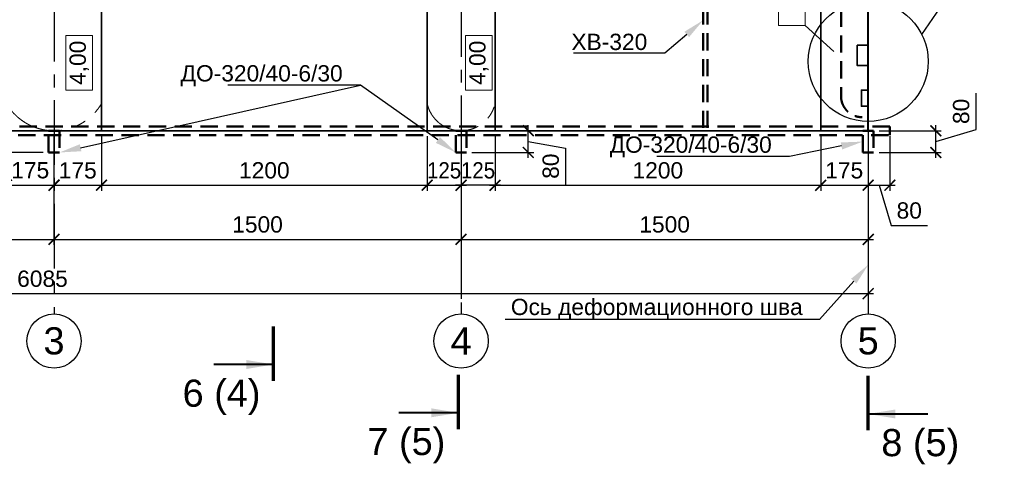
# Model space of a CAD drawing. Header units: millimetres. Extents: x -695122 to 440517, y 417968 to 574899.
# Tile 36 of 39: x 402081 to 438361, y 473041 to 489379. Entities that reach past the tile are written whole.
import ezdxf
from ezdxf import colors
from ezdxf.entities.mleader import LeaderData, LeaderLine
from ezdxf.enums import TextEntityAlignment as Align
from ezdxf.math import Vec2, Vec3

# ---------------------------------------------------------------- set-up
doc = ezdxf.new("R2010")
doc.units = ezdxf.units.MM
for name, pattern in [('PHANTOM', [63.5, 31.75, -6.35, 6.35, -6.35, 6.35, -6.35]), ('осевая', [50.8, 31.75, -6.35, 6.35, -6.35]), ('штриховая', [19.05, 12.7, -6.35])]:
    doc.linetypes.add(name, pattern=pattern)
for name, color, linetype, lineweight in [('0_Выноски и размеры', 7, 'Continuous', 9), ('Бетон', 7, 'Continuous', 50), ('ГТО_Отметки', 7, 'Continuous', 20), ('ГТО_Разрезы. Сечения.Узлы', 255, 'Continuous', 40), ('Отдел_Заглавные надписи', 7, 'Continuous', 30), ('Шпонка', 1, 'Continuous', 50)]:
    doc.layers.add(name, color=color, linetype=linetype, lineweight=lineweight)
for name, color, linetype in [('otmetki', 7, 'Continuous'), ('Оси', 1, 'осевая'), ('Размеры', 7, 'Continuous')]:
    doc.layers.add(name, color=color, linetype=linetype)
doc.styles.add('arial', font='arial.ttf')
doc.styles.add('аrial', font='arial.ttf')
doc.styles.add('Рогун1', font='arial.ttf')
doc.dimstyles.new('100 мм', dxfattribs={"dimscale": 100, "dimtxt": 3.5, "dimasz": 2, "dimexe": 1, "dimexo": 1, "dimgap": 1.2, "dimtad": 1, "dimdec": 0, "dimlfac": 0.1, "dimrnd": 0.0001, "dimtxsty": 'Рогун1', "dimblk": 'ARCHTICK', "dimcen": 2.5, "dimdle": 1, "dimaunit": 1, "dimadec": 1, "dimazin": 0, "dimtfac": 1, "dimtdec": 0, "dimtmove": 1, "dimatfit": 3, "dimldrblk": 'ARCHTICK', "dimfxl": 1, "dimtfill": 1, "dimarcsym": 0})
doc.dimstyles.new('hren115', dxfattribs={"dimtxt": 0.3, "dimasz": 3, "dimexe": 0.18, "dimexo": 0.0625, "dimgap": 0.1, "dimtad": 2, "dimtih": 1, "dimtoh": 1, "dimdec": 4, "dimzin": 0, "dimdsep": 46, "dimtxsty": 'arial', "dimcen": 0, "dimclrt": 256, "dimadec": 0, "dimazin": 0, "dimtfac": 1, "dimtdec": 4, "dimtofl": 0, "dimtmove": 1, "dimatfit": 0, "dimfxl": 1, "dimtolj": 1, "dimtzin": 0, "dimarcsym": 1})

# ---------------------------------------------------------------- blocks, each defined once
blk = doc.blocks.new('_ArchTick')
at = {"color": 0, "linetype": 'ByBlock', "const_width": 0.15}
blk.add_lwpolyline([(-0.5, -0.5), (0.5, 0.5)], dxfattribs=at)
blk = doc.blocks.new('*D82')
at = {"layer": 'Defpoints', "color": 0, "ltscale": 200, "transparency": 16777216}
for p in [(399520, 485289), (403145, 485289), (403145, 484489)]:
    blk.add_point(p, dxfattribs=at)
at = {"layer": 'Размеры', "color": 0, "lineweight": -2, "ltscale": 200, "transparency": 16777216}
for p, q in [((399520, 484289), (399520, 485489)), ((402945, 485289), (399320, 485289)), ((399520, 484889), (398735, 484742)), ((398735, 484742), (398735, 483404)), ((402945, 484489), (399320, 484489))]:
    blk.add_line(p, q, dxfattribs=at)
at = {"layer": 'Размеры', "color": 0, "lineweight": -2, "ltscale": 200, "transparency": 16777216, "xscale": 400, "yscale": 400, "zscale": 400}
for p, rotation in [((399520, 485289), 90), ((399520, 484489), 270)]:
    blk.add_blockref('_ArchTick', p, dxfattribs=dict(at, rotation=rotation))
at = {"layer": 'Размеры', "color": 0, "ltscale": 200, "transparency": 16777216, "insert": (398189, 484073), "char_height": 600, "attachment_point": 5, "rotation": 90, "style": 'Рогун1'}
blk.add_mtext('80', dxfattribs=at)
blk = doc.blocks.new('*D83')
at = {"layer": 'Defpoints', "color": 0, "ltscale": 200, "transparency": 16777216}
for p in [(418545, 485289), (420822, 485289), (418545, 484489)]:
    blk.add_point(p, dxfattribs=at)
at = {"layer": 'Размеры', "color": 0, "lineweight": -2, "ltscale": 200, "transparency": 16777216}
for p, q in [((420822, 484289), (420822, 485489)), ((418745, 485289), (421022, 485289)), ((420822, 484889), (422197, 484653)), ((418745, 484489), (421022, 484489)), ((422197, 484653), (422197, 483314))]:
    blk.add_line(p, q, dxfattribs=at)
at = {"layer": 'Размеры', "color": 0, "lineweight": -2, "ltscale": 200, "transparency": 16777216, "xscale": 400, "yscale": 400, "zscale": 400}
for p, rotation in [((420822, 485289), 90), ((420822, 484489), 270)]:
    blk.add_blockref('_ArchTick', p, dxfattribs=dict(at, rotation=rotation))
at = {"layer": 'Размеры', "color": 0, "ltscale": 200, "transparency": 16777216, "insert": (421651, 483983), "char_height": 600, "attachment_point": 5, "rotation": 90, "style": 'Рогун1'}
blk.add_mtext('80', dxfattribs=at)
blk = doc.blocks.new('*D84')
at = {"layer": 'Defpoints', "color": 0, "ltscale": 200, "transparency": 16777216}
for p in [(433545, 485289), (435840, 485289), (433545, 484489)]:
    blk.add_point(p, dxfattribs=at)
at = {"layer": 'Размеры', "color": 0, "lineweight": -2, "ltscale": 200, "transparency": 16777216}
for p, q in [((437319, 485332), (437319, 486671)), ((435840, 484289), (435840, 485489)), ((433745, 485289), (436040, 485289)), ((435840, 484889), (437319, 485332)), ((433745, 484489), (436040, 484489))]:
    blk.add_line(p, q, dxfattribs=at)
at = {"layer": 'Размеры', "color": 0, "lineweight": -2, "ltscale": 200, "transparency": 16777216, "xscale": 400, "yscale": 400, "zscale": 400}
for p, rotation in [((435840, 485289), 90), ((435840, 484489), 270)]:
    blk.add_blockref('_ArchTick', p, dxfattribs=dict(at, rotation=rotation))
at = {"layer": 'Размеры', "color": 0, "ltscale": 200, "transparency": 16777216, "insert": (436773, 486001), "char_height": 600, "attachment_point": 5, "rotation": 90, "style": 'Рогун1'}
blk.add_mtext('80', dxfattribs=at)
blk = doc.blocks.new('*D86')
at = {"layer": 'Defpoints', "color": 0, "transparency": 16777216}
for p in [(388345, 485289), (403345, 485289), (403345, 481289)]:
    blk.add_point(p, dxfattribs=at)
at = {"layer": 'Размеры', "color": 0, "lineweight": -2, "transparency": 16777216}
for p, q in [((388345, 485089), (388345, 481089)), ((403345, 485089), (403345, 481089)), ((388145, 481289), (403545, 481289))]:
    blk.add_line(p, q, dxfattribs=at)
at = {"layer": 'Размеры', "color": 0, "lineweight": -2, "transparency": 16777216, "xscale": 400, "yscale": 400, "zscale": 400, "rotation": 180}
blk.add_blockref('_ArchTick', (388345, 481289), dxfattribs=at)
at = {"layer": 'Размеры', "color": 0, "lineweight": -2, "transparency": 16777216, "xscale": 400, "yscale": 400, "zscale": 400}
blk.add_blockref('_ArchTick', (403345, 481289), dxfattribs=at)
at = {"layer": 'Размеры', "color": 0, "transparency": 16777216, "insert": (395845, 481835), "char_height": 600, "attachment_point": 5, "style": 'Рогун1'}
blk.add_mtext('1500', dxfattribs=at)
blk = doc.blocks.new('*D87')
at = {"layer": 'Defpoints', "color": 0, "transparency": 16777216}
for p in [(403345, 485289), (418345, 485289), (418345, 481289)]:
    blk.add_point(p, dxfattribs=at)
at = {"layer": 'Размеры', "color": 0, "lineweight": -2, "transparency": 16777216}
for p, q in [((403345, 485089), (403345, 481089)), ((418345, 485089), (418345, 481089)), ((403145, 481289), (418545, 481289))]:
    blk.add_line(p, q, dxfattribs=at)
at = {"layer": 'Размеры', "color": 0, "lineweight": -2, "transparency": 16777216, "xscale": 400, "yscale": 400, "zscale": 400, "rotation": 180}
blk.add_blockref('_ArchTick', (403345, 481289), dxfattribs=at)
at = {"layer": 'Размеры', "color": 0, "lineweight": -2, "transparency": 16777216, "xscale": 400, "yscale": 400, "zscale": 400}
blk.add_blockref('_ArchTick', (418345, 481289), dxfattribs=at)
at = {"layer": 'Размеры', "color": 0, "transparency": 16777216, "insert": (410845, 481835), "char_height": 600, "attachment_point": 5, "style": 'Рогун1'}
blk.add_mtext('1500', dxfattribs=at)
blk = doc.blocks.new('*D107')
at = {"layer": 'Defpoints', "color": 0, "transparency": 16777216}
for p in [(433345, 507264), (418345, 485289), (433345, 481289)]:
    blk.add_point(p, dxfattribs=at)
at = {"layer": 'Размеры', "color": 0, "lineweight": -2, "transparency": 16777216}
for p, q in [((433345, 507064), (433345, 481089)), ((418345, 485089), (418345, 481089)), ((418145, 481289), (433545, 481289))]:
    blk.add_line(p, q, dxfattribs=at)
at = {"layer": 'Размеры', "color": 0, "lineweight": -2, "transparency": 16777216, "xscale": 400, "yscale": 400, "zscale": 400, "rotation": 180}
blk.add_blockref('_ArchTick', (418345, 481289), dxfattribs=at)
at = {"layer": 'Размеры', "color": 0, "lineweight": -2, "transparency": 16777216, "xscale": 400, "yscale": 400, "zscale": 400}
blk.add_blockref('_ArchTick', (433345, 481289), dxfattribs=at)
at = {"layer": 'Размеры', "color": 0, "transparency": 16777216, "insert": (425845, 481835), "char_height": 600, "attachment_point": 5, "style": 'Рогун1'}
blk.add_mtext('1500', dxfattribs=at)
blk = doc.blocks.new('*D88')
at = {"layer": 'Defpoints', "color": 0, "transparency": 16777216}
for p in [(372495, 485289), (433345, 485289), (433345, 479289)]:
    blk.add_point(p, dxfattribs=at)
at = {"layer": 'Размеры', "color": 0, "lineweight": -2, "transparency": 16777216}
for p, q in [((372495, 485089), (372495, 479089)), ((433345, 485089), (433345, 479089)), ((372295, 479289), (433545, 479289))]:
    blk.add_line(p, q, dxfattribs=at)
at = {"layer": 'Размеры', "color": 0, "lineweight": -2, "transparency": 16777216, "xscale": 400, "yscale": 400, "zscale": 400, "rotation": 180}
blk.add_blockref('_ArchTick', (372495, 479289), dxfattribs=at)
at = {"layer": 'Размеры', "color": 0, "lineweight": -2, "transparency": 16777216, "xscale": 400, "yscale": 400, "zscale": 400}
blk.add_blockref('_ArchTick', (433345, 479289), dxfattribs=at)
at = {"layer": 'Размеры', "color": 0, "transparency": 16777216, "insert": (402920, 479835), "char_height": 600, "attachment_point": 5, "style": 'Рогун1'}
blk.add_mtext('6085', dxfattribs=at)
blk = doc.blocks.new('*D97')
at = {"layer": 'Defpoints', "color": 0, "transparency": 16777216}
for p in [(403345, 485289), (405095, 485289), (405095, 483281)]:
    blk.add_point(p, dxfattribs=at)
at = {"layer": 'Размеры', "color": 0, "lineweight": -2, "transparency": 16777216}
for p, q in [((403345, 485089), (403345, 483081)), ((405095, 485089), (405095, 483081)), ((403145, 483281), (405295, 483281))]:
    blk.add_line(p, q, dxfattribs=at)
at = {"layer": 'Размеры', "color": 0, "lineweight": -2, "transparency": 16777216, "xscale": 400, "yscale": 400, "zscale": 400, "rotation": 180}
blk.add_blockref('_ArchTick', (403345, 483281), dxfattribs=at)
at = {"layer": 'Размеры', "color": 0, "lineweight": -2, "transparency": 16777216, "xscale": 400, "yscale": 400, "zscale": 400}
blk.add_blockref('_ArchTick', (405095, 483281), dxfattribs=at)
at = {"layer": 'Размеры', "color": 0, "transparency": 16777216, "insert": (404220, 483827), "char_height": 600, "attachment_point": 5, "style": 'Рогун1'}
blk.add_mtext('175', dxfattribs=at)
blk = doc.blocks.new('*D98')
at = {"layer": 'Defpoints', "color": 0, "transparency": 16777216}
for p in [(419595, 485289), (431595, 485289), (431595, 483281)]:
    blk.add_point(p, dxfattribs=at)
at = {"layer": 'Размеры', "color": 0, "lineweight": -2, "transparency": 16777216}
for p, q in [((419595, 485089), (419595, 483081)), ((431595, 485089), (431595, 483081)), ((419395, 483281), (431795, 483281))]:
    blk.add_line(p, q, dxfattribs=at)
at = {"layer": 'Размеры', "color": 0, "lineweight": -2, "transparency": 16777216, "xscale": 400, "yscale": 400, "zscale": 400, "rotation": 180}
blk.add_blockref('_ArchTick', (419595, 483281), dxfattribs=at)
at = {"layer": 'Размеры', "color": 0, "lineweight": -2, "transparency": 16777216, "xscale": 400, "yscale": 400, "zscale": 400}
blk.add_blockref('_ArchTick', (431595, 483281), dxfattribs=at)
at = {"layer": 'Размеры', "color": 0, "transparency": 16777216, "insert": (425595, 483827), "char_height": 600, "attachment_point": 5, "style": 'Рогун1'}
blk.add_mtext('1200', dxfattribs=at)
blk = doc.blocks.new('*D99')
at = {"layer": 'Defpoints', "color": 0, "transparency": 16777216}
for p in [(418345, 485836), (419595, 485289), (418345, 483281)]:
    blk.add_point(p, dxfattribs=at)
at = {"layer": 'Размеры', "color": 0, "lineweight": -2, "transparency": 16777216}
for p, q in [((418345, 485636), (418345, 483081)), ((419595, 485089), (419595, 483081)), ((419795, 483281), (418145, 483281))]:
    blk.add_line(p, q, dxfattribs=at)
at = {"layer": 'Размеры', "color": 0, "lineweight": -2, "transparency": 16777216, "xscale": 400, "yscale": 400, "zscale": 400, "rotation": 180}
blk.add_blockref('_ArchTick', (418345, 483281), dxfattribs=at)
at = {"layer": 'Размеры', "color": 0, "lineweight": -2, "transparency": 16777216, "xscale": 400, "yscale": 400, "zscale": 400}
blk.add_blockref('_ArchTick', (419595, 483281), dxfattribs=at)
at = {"layer": 'Размеры', "color": 0, "transparency": 16777216, "insert": (418970, 483827), "char_height": 600, "attachment_point": 5, "style": 'Рогун1'}
blk.add_mtext('{\\W0.9;125}', dxfattribs=at)
blk = doc.blocks.new('*D100')
at = {"layer": 'Defpoints', "color": 0, "transparency": 16777216}
for p in [(405095, 485289), (417095, 485289), (417095, 483281)]:
    blk.add_point(p, dxfattribs=at)
at = {"layer": 'Размеры', "color": 0, "lineweight": -2, "transparency": 16777216}
for p, q in [((405095, 485089), (405095, 483081)), ((417095, 485089), (417095, 483081)), ((404895, 483281), (417295, 483281))]:
    blk.add_line(p, q, dxfattribs=at)
at = {"layer": 'Размеры', "color": 0, "lineweight": -2, "transparency": 16777216, "xscale": 400, "yscale": 400, "zscale": 400, "rotation": 180}
blk.add_blockref('_ArchTick', (405095, 483281), dxfattribs=at)
at = {"layer": 'Размеры', "color": 0, "lineweight": -2, "transparency": 16777216, "xscale": 400, "yscale": 400, "zscale": 400}
blk.add_blockref('_ArchTick', (417095, 483281), dxfattribs=at)
at = {"layer": 'Размеры', "color": 0, "transparency": 16777216, "insert": (411095, 483827), "char_height": 600, "attachment_point": 5, "style": 'Рогун1'}
blk.add_mtext('1200', dxfattribs=at)
blk = doc.blocks.new('*D101')
at = {"layer": 'Defpoints', "color": 0, "transparency": 16777216}
for p in [(418345, 485836), (417095, 485289), (418345, 483281)]:
    blk.add_point(p, dxfattribs=at)
at = {"layer": 'Размеры', "color": 0, "lineweight": -2, "transparency": 16777216}
for p, q in [((418345, 485636), (418345, 483081)), ((417095, 485089), (417095, 483081)), ((416895, 483281), (418545, 483281))]:
    blk.add_line(p, q, dxfattribs=at)
at = {"layer": 'Размеры', "color": 0, "lineweight": -2, "transparency": 16777216, "xscale": 400, "yscale": 400, "zscale": 400, "rotation": 180}
blk.add_blockref('_ArchTick', (417095, 483281), dxfattribs=at)
at = {"layer": 'Размеры', "color": 0, "lineweight": -2, "transparency": 16777216, "xscale": 400, "yscale": 400, "zscale": 400}
blk.add_blockref('_ArchTick', (418345, 483281), dxfattribs=at)
at = {"layer": 'Размеры', "color": 0, "transparency": 16777216, "insert": (417720, 483827), "char_height": 600, "attachment_point": 5, "style": 'Рогун1'}
blk.add_mtext('{\\W0.9;125}', dxfattribs=at)
blk = doc.blocks.new('*D109')
at = {"layer": 'Defpoints', "color": 0, "transparency": 16777216}
for p in [(431595, 485289), (433345, 485289), (433345, 483281)]:
    blk.add_point(p, dxfattribs=at)
at = {"layer": 'Размеры', "color": 0, "lineweight": -2, "transparency": 16777216}
for p, q in [((431595, 485089), (431595, 483081)), ((433345, 485089), (433345, 483081)), ((431395, 483281), (433545, 483281))]:
    blk.add_line(p, q, dxfattribs=at)
at = {"layer": 'Размеры', "color": 0, "lineweight": -2, "transparency": 16777216, "xscale": 400, "yscale": 400, "zscale": 400, "rotation": 180}
blk.add_blockref('_ArchTick', (431595, 483281), dxfattribs=at)
at = {"layer": 'Размеры', "color": 0, "lineweight": -2, "transparency": 16777216, "xscale": 400, "yscale": 400, "zscale": 400}
blk.add_blockref('_ArchTick', (433345, 483281), dxfattribs=at)
at = {"layer": 'Размеры', "color": 0, "transparency": 16777216, "insert": (432463, 483827), "char_height": 600, "attachment_point": 5, "style": 'Рогун1'}
blk.add_mtext('175', dxfattribs=at)
blk = doc.blocks.new('_None')
blk = doc.blocks.new('*D111')
at = {"layer": 'Defpoints', "color": 0, "transparency": 16777216}
for p in [(401595, 485289), (403345, 485289), (403345, 483285)]:
    blk.add_point(p, dxfattribs=at)
at = {"layer": 'Размеры', "color": 0, "lineweight": -2, "transparency": 16777216}
for p, q in [((401595, 485089), (401595, 483085)), ((403345, 485089), (403345, 483085)), ((401395, 483285), (403545, 483285))]:
    blk.add_line(p, q, dxfattribs=at)
at = {"layer": 'Размеры', "color": 0, "lineweight": -2, "transparency": 16777216, "xscale": 400, "yscale": 400, "zscale": 400, "rotation": 180}
blk.add_blockref('_ArchTick', (401595, 483285), dxfattribs=at)
at = {"layer": 'Размеры', "color": 0, "lineweight": -2, "transparency": 16777216, "xscale": 400, "yscale": 400, "zscale": 400}
blk.add_blockref('_ArchTick', (403345, 483285), dxfattribs=at)
at = {"layer": 'Размеры', "color": 0, "transparency": 16777216, "insert": (402470, 483831), "char_height": 600, "attachment_point": 5, "style": 'Рогун1'}
blk.add_mtext('175', dxfattribs=at)
blk = doc.blocks.new('*D134')
at = {"layer": 'Defpoints', "color": 0, "ltscale": 200, "transparency": 16777216}
for p in [(433345, 485289), (434145, 485289), (434145, 483281)]:
    blk.add_point(p, dxfattribs=at)
at = {"layer": 'Размеры', "color": 0, "lineweight": -2, "ltscale": 200, "transparency": 16777216}
for p, q in [((433345, 485089), (433345, 483081)), ((434145, 485089), (434145, 483081)), ((433145, 483281), (434345, 483281)), ((433745, 483281), (434189, 481802)), ((434189, 481802), (435527, 481802))]:
    blk.add_line(p, q, dxfattribs=at)
at = {"layer": 'Размеры', "color": 0, "lineweight": -2, "ltscale": 200, "transparency": 16777216, "xscale": 400, "yscale": 400, "zscale": 400, "rotation": 180}
blk.add_blockref('_ArchTick', (433345, 483281), dxfattribs=at)
at = {"layer": 'Размеры', "color": 0, "lineweight": -2, "ltscale": 200, "transparency": 16777216, "xscale": 400, "yscale": 400, "zscale": 400}
blk.add_blockref('_ArchTick', (434145, 483281), dxfattribs=at)
at = {"layer": 'Размеры', "color": 0, "ltscale": 200, "transparency": 16777216, "insert": (434858, 482348), "char_height": 600, "attachment_point": 5, "style": 'Рогун1'}
blk.add_mtext('80', dxfattribs=at)
blk = doc.blocks.new('*U128')
at = {"color": 7, "lineweight": 70, "ltscale": 100}
for p, q in [((0, -102.93), (0, -112.93)), ((0, -287.34), (0, -297.34))]:
    blk.add_line(p, q, dxfattribs=at)
at = {"ltscale": 100, "style": 'аrial', "flags": 8}
for tag, height, p in [('W', 5, (9.6, -100.03)), ('W1', 3.5, (16.84, -137.38)), ('M', 5, (9.6, -300.24))]:
    blk.add_attdef(tag, text='', height=height, dxfattribs=at).set_placement(p, align=Align.MIDDLE)
at = {"color": 7, "ltscale": 100}
for points in [[(0, -105.93), (11, -105.93)], [(0, -294.34), (11, -294.34)]]:
    blk.add_leader(points, dimstyle='hren115', override={"dimasz": 5, "dimgap": 0.1, "dimtad": 0, "dimfxl": 1.25, "dimtfillclr": 256}, dxfattribs=at)
blk = doc.blocks.new('*U129')
at = {"color": 7, "lineweight": 70, "ltscale": 100}
for p, q in [((0, -120.55), (0, -130.55)), ((0, -329.11), (0, -339.11))]:
    blk.add_line(p, q, dxfattribs=at)
at = {"ltscale": 100, "style": 'аrial', "flags": 8}
for tag, height, p in [('W', 5, (9.6, -117.65)), ('W1', 3.5, (16.84, -155)), ('M', 5, (9.6, -342.01))]:
    blk.add_attdef(tag, text='', height=height, dxfattribs=at).set_placement(p, align=Align.MIDDLE)
at = {"color": 7, "ltscale": 100}
for points in [[(0, -123.55), (11, -123.55)], [(0, -336.11), (11, -336.11)]]:
    blk.add_leader(points, dimstyle='hren115', override={"dimasz": 5, "dimgap": 0.1, "dimtad": 0, "dimfxl": 1.25, "dimtfillclr": 256}, dxfattribs=at)
blk = doc.blocks.new('*U64')
at = {"color": 7, "lineweight": 70, "ltscale": 100}
for p, q in [((0, -120.76), (0, -130.76)), ((0, -314.95), (0, -324.95))]:
    blk.add_line(p, q, dxfattribs=at)
at = {"ltscale": 100, "style": 'аrial', "flags": 8}
for tag, height, p in [('W', 5, (9.6, -117.86)), ('W1', 3.5, (16.84, -155.21)), ('M', 5, (9.6, -327.85))]:
    blk.add_attdef(tag, text='', height=height, dxfattribs=at).set_placement(p, align=Align.MIDDLE)
at = {"color": 7, "ltscale": 100}
for points in [[(0, -123.76), (11, -123.76)], [(0, -321.95), (11, -321.95)]]:
    blk.add_leader(points, dimstyle='hren115', override={"dimasz": 5, "dimgap": 0.1, "dimtad": 0, "dimfxl": 1.25, "dimtfillclr": 256}, dxfattribs=at)

msp = doc.modelspace()

# ---------------------------------------------------------------- linework, layer by layer
at = {"ltscale": 100}
msp.add_circle((433345.4502631, 487841.3194575), 2212.1378131, dxfattribs=at)
for centre in [(403345.4502631, 477544.258895), (418345.4502631, 477544.258895), (433345.4502631, 477544.258895)]:
    msp.add_circle(centre, 1000)
at = {"layer": '0_Выноски и размеры', "ltscale": 100}
for points in [[(431021.8098806, 489168.8133827), (431021.8098806, 491186.4261725), (430042.8465295, 491186.4261725), (430042.8465295, 489168.8133827)], [(404762.8531914, 486782.0300271), (404762.8531914, 488799.6428169), (403783.8898403, 488799.6428169), (403783.8898403, 486782.0300271)], [(419489.1054066, 486782.0300271), (419489.1054066, 488799.6428169), (418510.1420555, 488799.6428169), (418510.1420555, 486782.0300271)]]:
    msp.add_lwpolyline(points, close=True, dxfattribs=at)
at = {"layer": 'Defpoints', "linetype": 'PHANTOM', "lineweight": 0, "ltscale": 75}
for points in [[(401595.4502631, 499458.5576152), (401595.4502634, 486288.5576148, 0.5714285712), (405095.4502628, 486288.5576148), (405095.450263, 499458.5576202)], [(419595.4502631, 499458.5576152), (419595.4502632, 486288.557615, -0.8), (417095.4502632, 486288.5576156), (417095.4502631, 499458.5576152)]]:
    msp.add_lwpolyline(points, format="xyb", dxfattribs=at)
at = {"layer": 'Бетон', "color": 2, "lineweight": 35, "ltscale": 10}
msp.add_lwpolyline([(433330.4502631, 512288.5576152), (433330.4502631, 513888.5576152), (431595.4502639, 513888.5576152), (428395.4502639, 512288.5576152), (372495.4502631, 512288.5576152), (372495.4502631, 485288.5576152), (433330.4502631, 485288.5576152)], close=True, dxfattribs=at)
for points in [[(417095.4502632, 485288.5576152), (417095.4502632, 492772.5576152)], [(419595.4502632, 485288.5576152), (419595.4502632, 492772.5576152)], [(405095.4502629, 492072.5576152), (405095.4502628, 492072.5576152), (405095.4502628, 485288.5576152)], [(431595.4502633, 492072.5576152), (431595.4502633, 485288.5576152)], [(433330.4502631, 487688.5576152), (432945.4502631, 487688.5576152), (432945.4502631, 488438.5576152)], [(432945.4502631, 488438.5576152), (433330.4502631, 488438.5576152)], [(433330.4502631, 486788.5576152), (433095.4502631, 486788.5576152), (433095.4502631, 486188.5576152), (433330.4502631, 486188.5576152)]]:
    msp.add_lwpolyline(points, dxfattribs=at)
at = {"layer": 'ГТО_Отметки', "linetype": 'ByBlock', "lineweight": 0}
msp.add_lwpolyline([(432079.9736416, 488207.2540553), (431021.8098806, 489168.8133827)], dxfattribs=at)
at = {"layer": 'Оси', "linetype": 'осевая', "ltscale": 75}
for points in [[(433345.4502631, 514965.9570441), (433345.4502631, 478544.258895)], [(403345.4502631, 513080.0735947), (403345.4502631, 478544.258895)], [(418345.4502632, 513254.4904046), (418345.4502631, 478544.258895)], [(418345.4502632, 485288.5576152), (418345.4502631, 478544.258895)]]:
    msp.add_lwpolyline(points, dxfattribs=at)
at = {"layer": 'Шпонка', "linetype": 'штриховая', "ltscale": 50}
msp.add_lwpolyline([(433120.4502631, 513388.5122607, 0.4142135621), (432345.4502639, 512613.5122607), (432345.4502639, 486563.5122608, 0.4142135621), (433120.4502631, 485788.5122608, 0.4142135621)], format="xyb", dxfattribs=at)
for points in [[(427265.4491359, 490788.5576152), (427265.4491359, 485288.5576152)], [(427425.4491359, 490788.5576152), (427425.4491359, 485288.5576152)]]:
    msp.add_lwpolyline(points, dxfattribs=at)
for points in [[(434145.4502631, 485448.5576152), (372495.4502631, 485448.5576152), (372495.4502631, 485128.5576152), (434145.4502631, 485128.5576152)], [(403145.4502754, 484488.5576152), (403145.4502631, 485288.5576152), (403545.4502631, 485288.5576152), (403545.4502754, 484488.5576152)], [(418145.4502756, 484488.5576152), (418145.4502632, 485288.5576152), (418545.4502632, 485288.5576152), (418545.4502756, 484488.5576152)], [(433145.4502754, 484488.5576152), (433145.4502631, 485288.5576152), (433545.4502631, 485288.5576152), (433545.4502754, 484488.5576152)]]:
    msp.add_lwpolyline(points, close=True, dxfattribs=at)

# ---------------------------------------------------------------- block references
at = {"layer": 'ГТО_Разрезы. Сечения.Узлы'}
ref = msp.add_blockref('*U129', (433345.4502631, 450147.7983253), dxfattribs=dict(at, xscale=-200, yscale=200, zscale=200, rotation=180))
ref.add_attrib('W', '8 (5)', dxfattribs={"layer": '0', "ltscale": 100, "height": 1000, "style": 'аrial', "flags": 8}).set_placement((435265.4502631, 473678.5848036), align=Align.MIDDLE)
ref.add_attrib('M', '8', dxfattribs={"layer": '0', "ltscale": 100, "height": 1000, "style": 'аrial', "flags": 8}).set_placement((435265.4502631, 518550.1226653), align=Align.MIDDLE)
ref = msp.add_blockref('*U64', (418248.8575489, 450147.7983253), dxfattribs=dict(at, xscale=200, yscale=200, zscale=200, rotation=180))
ref.add_attrib('W', '7 (5)', dxfattribs={"layer": '0', "ltscale": 100, "height": 1000, "style": 'аrial', "flags": 8}).set_placement((416328.8575489, 473719.9682376), align=Align.MIDDLE)
ref.add_attrib('M', '7', dxfattribs={"layer": '0', "ltscale": 100, "height": 1000, "style": 'аrial', "flags": 8}).set_placement((416328.8575489, 515717.7900264), align=Align.MIDDLE)
ref = msp.add_blockref('*U128', (411438.1686383, 455493.9541202), dxfattribs=dict(at, xscale=200, yscale=200, zscale=200, rotation=180))
ref.add_attrib('W', '6 (4)', dxfattribs={"layer": '0', "ltscale": 100, "height": 1000, "style": 'аrial', "flags": 8}).set_placement((409518.1686383, 475499.4753201), align=Align.MIDDLE)
ref.add_attrib('M', '6', dxfattribs={"layer": '0', "ltscale": 100, "height": 1000, "style": 'аrial', "flags": 8}).set_placement((409518.1686383, 515541.2284826), align=Align.MIDDLE)

# ---------------------------------------------------------------- texts
at = {"layer": 'otmetki', "char_height": 600, "width": 2017.61278979, "attachment_point": 5, "rotation": 90, "style": 'arial'}
for insert in [(404273.3715158, 487790.836422), (418999.6237311, 487790.836422)]:
    msp.add_mtext('4,00', dxfattribs=dict(at, insert=insert))
at = {"layer": 'Отдел_Заглавные надписи', "char_height": 1000, "width": 974.015395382, "attachment_point": 5, "style": 'arial'}
for s, insert in [('3', (403345.4502631, 477544.258895)), ('4', (418345.4502631, 477544.258895)), ('5', (433345.4502631, 477544.258895))]:
    msp.add_mtext(s, dxfattribs=dict(at, insert=insert))

# ---------------------------------------------------------------- dimensions: what is measured, and where the dimension line sits
at = {"layer": 'Размеры'}
for base, p1, p2, picture, middle in [((433345.4502630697, 481288.5576152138), (418345.4502630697, 485288.5576152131), (433345.4502630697, 507263.5576151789), '*D107', (425845.4502630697, 481834.9014078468)), ((433345.4502630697, 479288.5576152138), (372495.4502630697, 485288.5576152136), (433345.4502630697, 485288.5576152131), '*D88', (402920.4502630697, 479834.9014078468)), ((403345.4502630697, 481288.5576152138), (388345.4502630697, 485288.5576152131), (403345.4502630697, 485288.5576152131), '*D86', (395845.4502630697, 481834.9014078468)), ((418345.4502630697, 481288.5576152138), (403345.4502630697, 485288.5576152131), (418345.4502630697, 485288.5576152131), '*D87', (410845.4502630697, 481834.9014078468)), ((417095.4502631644, 483281.0576152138), (405095.4502628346, 485288.5576152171), (417095.4502631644, 485288.5576152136), '*D100', (411095.4502629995, 483827.4014078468)), ((431595.4502632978, 483281.0576152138), (419595.4502631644, 485288.5576152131), (431595.4502632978, 485288.5576152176), '*D98', (425595.4502632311, 483827.4014078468))]:
    dim = msp.add_linear_dim(base=base, p1=p1, p2=p2, dimstyle='100 мм', override={"dimscale": 200, "dimtxt": 3, "dimdec": 6, "dimtfill": 0}, dxfattribs=at)
    dim.commit()
    dim.dimension.update_dxf_attribs({"geometry": picture, "text_midpoint": middle})
at = {"layer": 'Размеры', "ltscale": 200}
dim = msp.add_linear_dim(base=(435840.2199226, 485288.5576152), p1=(433545.4502754, 484488.5576152), p2=(433545.4502631, 485288.5576152), angle=90, dimstyle='100 мм', override={"dimscale": 200, "dimtxt": 3, "dimdec": 6, "dimtfill": 0}, dxfattribs=at)
dim.commit()
dim.dimension.update_dxf_attribs({"geometry": '*D84', "text_midpoint": (436772.9075079, 485572.2670286)})
at = {"layer": 'Размеры'}
for p1, picture, middle in [((417095.4502632, 485288.5576152), '*D101', (417720.4502631, 483281.0576152)), ((419595.4502632, 485288.5576152), '*D99', (418970.4502631, 483281.0576152))]:
    dim = msp.add_linear_dim(base=(418345.4502631, 483281.0576152), p1=p1, p2=(418345.4502631, 485835.8387233), text='{\\W0.9;<>}', dimstyle='100 мм', override={"dimscale": 200, "dimtxt": 3, "dimdec": 6, "dimtfill": 0}, dxfattribs=at)
    dim.commit()
    dim.dimension.update_dxf_attribs({"geometry": picture, "text_midpoint": middle, "dimtype": 160})
at = {"layer": 'Размеры', "ltscale": 200}
for base, p1, p2, angle, picture, middle, dimtype in [((399519.8911787, 485288.5576152), (403145.4502754, 484488.5576152), (403145.4502631, 485288.5576152), 90.000000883, '*D82', (398734.8565087, 484501.9465103), 161), ((420821.5874397, 485288.5576152), (418545.4502756, 484488.5576152), (418545.4502632, 485288.5576152), 90, '*D83', (422196.8933167, 484412.51803), 160)]:
    dim = msp.add_linear_dim(base=base, p1=p1, p2=p2, angle=angle, dimstyle='100 мм', override={"dimscale": 200, "dimtxt": 3, "dimdec": 6, "dimtfill": 0}, dxfattribs=at)
    dim.commit()
    dim.dimension.update_dxf_attribs({"geometry": picture, "text_midpoint": middle, "dimtype": dimtype})
at = {"layer": 'Размеры'}
for base, p1, p2, picture, middle in [((403345.4502631, 483284.8076152), (401595.4502633, 485288.5576152), (403345.4502631, 485288.5576152), '*D111', (402470.4502632, 483284.8076152)), ((405095.4502628, 483281.0576152), (403345.4502102, 485288.5576152), (405095.4502628, 485288.5576152), '*D97', (404220.4502365, 483281.0576152)), ((433345.4502631, 483281.0576152), (431595.4502633, 485288.5576152), (433345.4502631, 485288.5576152), '*D109', (432462.9502632, 483281.0576152))]:
    dim = msp.add_linear_dim(base=base, p1=p1, p2=p2, dimstyle='100 мм', override={"dimscale": 200, "dimtxt": 3, "dimdec": 6, "dimtfill": 0}, dxfattribs=at)
    dim.commit()
    dim.dimension.update_dxf_attribs({"geometry": picture, "text_midpoint": middle, "dimtype": 160})
at = {"layer": 'Размеры', "ltscale": 200}
dim = msp.add_linear_dim(base=(434145.4502631, 483281.0576152), p1=(433345.4502631, 485288.5576152), p2=(434145.4502631, 485288.5576152), dimstyle='100 мм', override={"dimscale": 200, "dimtxt": 3, "dimdec": 6, "dimtfill": 0}, dxfattribs=at)
dim.commit()
dim.dimension.update_dxf_attribs({"geometry": '*D134', "text_midpoint": (434429.1596764, 482348.3700299)})

# ---------------------------------------------------------------- leaders
at = {"ltscale": 100}
ml = msp.add_multileader_mtext('Standard', dxfattribs=at)
ml.set_content('2(5)', color=256, style='arial')
ml.set_leader_properties()
ml.set_arrow_properties(name='NONE')
ml.build(insert=Vec2(0, 0))
ml.multileader.update_dxf_attribs({"text_left_attachment_type": 6, "text_right_attachment_type": 6, "arrow_head_size": 800})
ctx = ml.context
ctx.base_point, ctx.char_height, ctx.arrow_head_size, ctx.landing_gap_size, ctx.plane_origin = Vec3(436687.011631, 489810.1650801), 600, 800, 4, Vec3(432094.7697404, 498793.9518261)
ctx.left_attachment, ctx.right_attachment = 6, 6
notes = []
notes.append((ctx, [(0, (1, 1, 0), (435999.6061029, 489810.1650801), (1, 0), 687.405528, [(0, [(435322.8534012, 488833.0001185)], 0, [])])]))
ctx.mtext.insert, ctx.mtext.width, ctx.mtext.defined_height, ctx.mtext.flow_direction = Vec3(436691.011631, 490586.563443), 1670.019510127, 766.5757162, 5
ml = msp.add_multileader_mtext('Standard', dxfattribs=at)
ml.set_content('ХВ-320', color=256, style='arial')
ml.set_leader_properties()
ml.build(insert=Vec2(0, 0))
ml.multileader.update_dxf_attribs({"text_left_attachment_type": 6, "text_right_attachment_type": 6, "dogleg_length": 687.405528, "arrow_head_size": 800})
ctx = ml.context
ctx.base_point, ctx.char_height, ctx.arrow_head_size, ctx.landing_gap_size, ctx.plane_origin = Vec3(422406.3327104, 488142.3531373), 600, 800, 4, Vec3(421116.2988344, 498612.0005981)
ctx.left_attachment, ctx.right_attachment = 6, 6
notes.append((ctx, [(1, (1, 1, 0), (425853.7164103, 488142.3531373), (-1, 0), 687.405528, [(0, [(427265.4491359, 489358.9864206)], 0, [])])]))
ctx.mtext.insert, ctx.mtext.width, ctx.mtext.defined_height, ctx.mtext.flow_direction = Vec3(422410.3327104, 488862.3531373), 4152.054766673, 383.2878581, 5
ml = msp.add_multileader_mtext('Standard', dxfattribs=at)
ml.set_content('ДО-320/40-6/30', color=256, style='arial')
ml.set_leader_properties()
ml.build(insert=Vec2(0, 0))
ml.multileader.update_dxf_attribs({"text_left_attachment_type": 6, "text_right_attachment_type": 6, "dogleg_length": 687.405528, "arrow_head_size": 800})
ctx = ml.context
ctx.base_point, ctx.char_height, ctx.arrow_head_size, ctx.landing_gap_size, ctx.plane_origin = Vec3(408006.0459742, 486963.9967009), 600, 800, 4, Vec3(404283.5739025, 492620.7117686)
ctx.left_attachment, ctx.right_attachment = 6, 6
notes.append((ctx, [(1, (1, 1, 0), (414634.3300834, 486963.9967009), (-1, 0), 687.405528, [(0, [(403545.4502754, 484488.5576152)], 0, []), (1, [(418145.4502756, 484488.5576152)], 0, [])])]))
ctx.mtext.insert, ctx.mtext.width, ctx.mtext.defined_height, ctx.mtext.flow_direction = Vec3(408010.0459742, 487703.9694158), 4152.054766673, 383.2878581, 5
ml = msp.add_multileader_mtext('Standard', dxfattribs=at)
ml.set_content('ДО-320/40-6/30', color=256, style='arial')
ml.set_leader_properties()
ml.build(insert=Vec2(0, 0))
ml.multileader.update_dxf_attribs({"text_left_attachment_type": 6, "text_right_attachment_type": 6, "dogleg_length": 687.405528, "arrow_head_size": 800})
ctx = ml.context
ctx.base_point, ctx.char_height, ctx.arrow_head_size, ctx.landing_gap_size, ctx.plane_origin = Vec3(423816.5083339, 484337.8814977), 600, 800, 4, Vec3(422539.7675463, 492821.4106176)
ctx.left_attachment, ctx.right_attachment = 6, 6
notes.append((ctx, [(1, (1, 1, 0), (430444.7924431, 484337.8814977), (-1, 0), 687.405528, [(0, [(433145.4502692, 484888.5576152)], 0, [])])]))
ctx.mtext.insert, ctx.mtext.width, ctx.mtext.defined_height, ctx.mtext.flow_direction = Vec3(423820.5083339, 485077.8542126), 4152.054766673, 383.2878581, 5
ml = msp.add_multileader_mtext('Standard', dxfattribs=at)
ml.set_content('Ось деформационного шва', color=256, style='arial')
ml.set_leader_properties()
ml.build(insert=Vec2(0, 0))
ml.multileader.update_dxf_attribs({"text_left_attachment_type": 6, "text_right_attachment_type": 6, "arrow_head_size": 800})
ctx = ml.context
ctx.base_point, ctx.char_height, ctx.arrow_head_size, ctx.landing_gap_size, ctx.plane_origin = Vec3(420174.8968909, 478334.1309886), 600, 800, 4, Vec3(423495.6415306, 495059.4190231)
ctx.left_attachment, ctx.right_attachment = 6, 6
notes.append((ctx, [(1, (1, 1, 0), (431549.5657205, 478334.1309886), (-1, 0), 687.405528, [(0, [(433345.4502631, 480347.1798823)], 0, [])])]))
ctx.mtext.insert, ctx.mtext.width, ctx.mtext.defined_height, ctx.mtext.flow_direction = Vec3(420178.8968909, 479100.7067048), 10778.52206062, 766.5757162, 5
for ctx, leaders in notes:
    for number, flags, end, landing, length, lines in leaders:
        leader = LeaderData()
        leader.index, (leader.has_last_leader_line, leader.has_dogleg_vector, leader.attachment_direction) = number, flags
        leader.last_leader_point, leader.dogleg_vector, leader.dogleg_length = Vec3(end), Vec3(landing), length
        for number, points, colour, breaks in lines:
            line = LeaderLine()
            line.index, line.vertices, line.color, line.breaks = number, Vec3.list(points), colors.encode_raw_color(colour), breaks
            leader.lines.append(line)
        ctx.leaders.append(leader)

doc.saveas('drawing.dxf')
